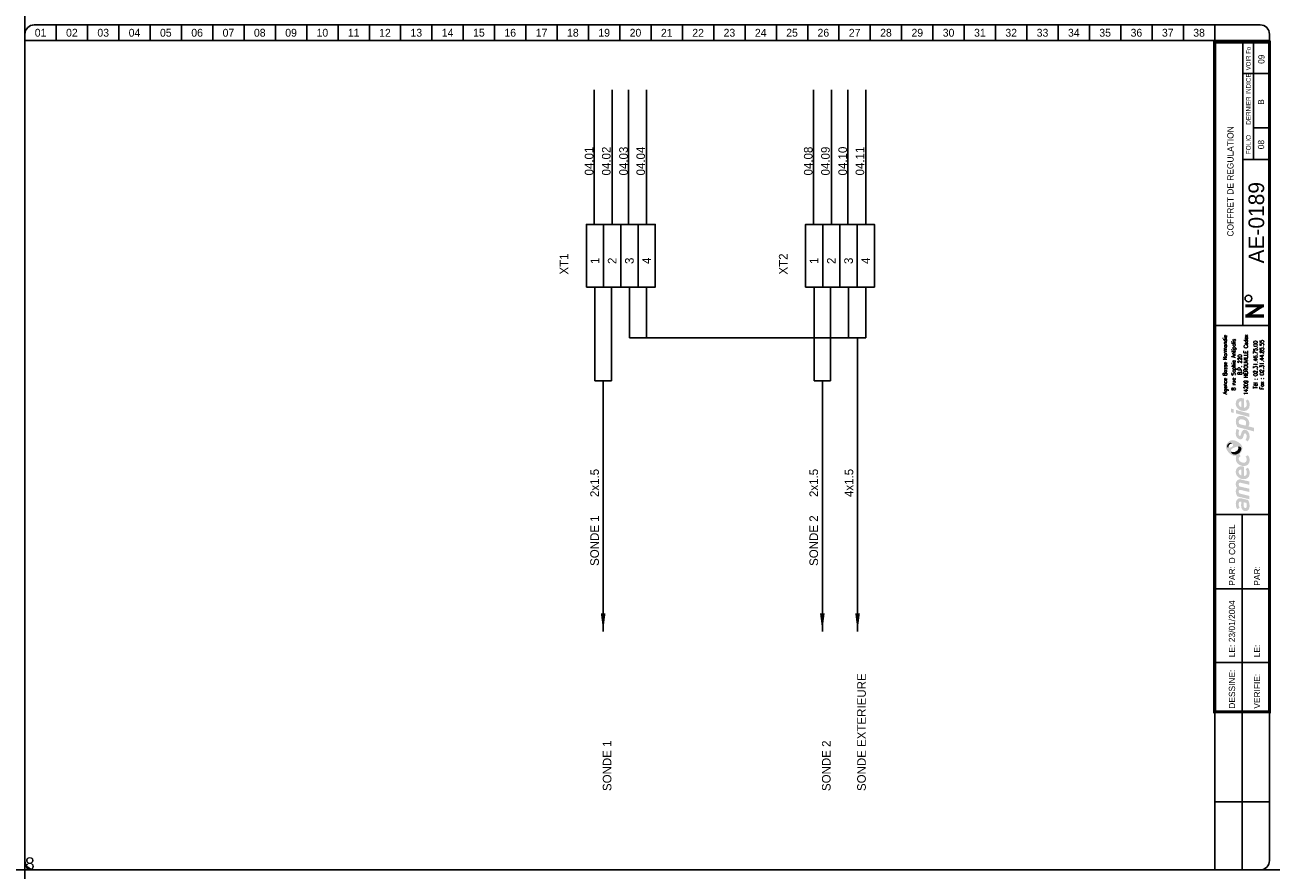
# Model space of a CAD drawing. Header units: millimetres. Extents: x 0 to 4898, y -400 to 270.
# Tile 10 of 11: x 4000 to 4398, y 0 to 270. Entities that reach past the tile are written whole.
import ezdxf
from ezdxf.enums import TextEntityAlignment as Align

# ---------------------------------------------------------------- set-up
doc = ezdxf.new("R2010")
doc.units = ezdxf.units.MM
doc.header["$LTSCALE"] = 25
doc.linetypes.add('CONTINU', pattern=[0])
doc.layers.get('0').update_dxf_attribs({"linetype": 'CONTINUOUS'})
doc.layers.get('Defpoints').update_dxf_attribs({"linetype": 'CONTINUOUS'})
for name, color, linetype in [('TEXTE', 92, 'CONTINU'), ('TRAIFIN', 1, 'CONTINU'), ('TRAIGROS', 40, 'CONTINU'), ('TRAIMOY', 150, 'CONTINU')]:
    doc.layers.add(name, color=color, linetype=linetype)
doc.styles.add('ROMANS8', font='ROMANS8.shx')
doc.styles.add('T1', font='arial.ttf')
doc.styles.add('TXT', font='txt', dxfattribs={"width": 0.8})

# ---------------------------------------------------------------- blocks, each defined once
blk = doc.blocks.new('FDP-DIV-CHU')
at = {"layer": 'TEXTE', "color": 7, "const_width": 1}
for points in [[(392.75, 180.25), (386.75, 180.25)], [(387.25, 177), (392.25, 180.25)], [(392.75, 177), (386.75, 177)]]:
    blk.add_lwpolyline(points, dxfattribs=at)
at = {"layer": 'TEXTE', "color": 7}
blk.add_circle((387.76, 182.59), 1.08, dxfattribs=at)
at = {"layer": 'TRAIFIN', "color": 7}
for p, q in [((7, 270), (7, 265)), ((17, 270), (17, 265)), ((27, 270), (27, 265)), ((37, 270), (37, 265)), ((47, 270), (47, 265)), ((57, 270), (57, 265)), ((67, 270), (67, 265)), ((77, 270), (77, 265)), ((87, 270), (87, 265)), ((97, 270), (97, 265)), ((107, 270), (107, 265)), ((117, 270), (117, 265)), ((127, 270), (127, 265)), ((137, 270), (137, 265)), ((147, 270), (147, 265)), ((157, 270), (157, 265)), ((167, 270), (167, 265)), ((177, 270), (177, 265)), ((187, 270), (187, 265)), ((197, 270), (197, 265)), ((207, 270), (207, 265)), ((217, 270), (217, 265)), ((227, 270), (227, 265)), ((237, 270), (237, 265)), ((247, 270), (247, 265)), ((257, 270), (257, 265)), ((267, 270), (267, 265)), ((277, 270), (277, 265)), ((287, 270), (287, 265)), ((297, 270), (297, 265)), ((307, 270), (307, 265)), ((317, 270), (317, 265)), ((327, 270), (327, 265)), ((337, 270), (337, 265)), ((347, 270), (347, 265)), ((357, 270), (357, 265)), ((367, 270), (367, 265)), ((377, 270), (377, 265)), ((389.41, 227.04), (389.41, 264.5)), ((389.41, 237.09), (393.96, 237.09))]:
    blk.add_line(p, q, dxfattribs=at)
at = {"layer": 'TRAIGROS', "color": 7}
for p, q in [((-3, 267), (-3, 265)), ((0, 270), (391.5, 270)), ((394.5, 267), (394.5, 265)), ((394.5, 265), (-3, 265)), ((394.5, 265), (-3, 265)), ((-3, 265), (-3, 3)), ((386, 174), (386, 264.5)), ((394.5, 3), (394.5, 265)), ((386, 254.5), (394, 254.5)), ((386, 227.01), (394, 227.01)), ((377, 174), (394.5, 174)), ((377, 113.52), (394.51, 113.52)), ((377, -0.03), (377, 50.52)), ((0, 0), (391.5, 0))]:
    blk.add_line(p, q, dxfattribs=at)
at = {"layer": 'TRAIGROS', "color": 7, "const_width": 1}
blk.add_lwpolyline([(377, 264.5), (377, 50.52), (394.5, 50.52), (394.5, 264.5), (377, 264.5)], dxfattribs=at)
at = {"layer": 'TRAIGROS', "color": 7}
for centre, start, end in [((0, 267), 90, 180), ((391.5, 267), 0, 90), ((0, 3), 180, 270), ((391.5, 3), 270, 0)]:
    blk.add_arc(centre, 3, start, end, dxfattribs=at)
at = {"layer": 'TRAIMOY', "color": 7}
for p, q in [((385.75, -0.01), (385.75, 113.52)), ((377, 89.82), (394.51, 89.82)), ((377, 66.27), (394.51, 66.27)), ((377, 21.75), (394.51, 21.75))]:
    blk.add_line(p, q, dxfattribs=at)
at = {"layer": 'TEXTE', "color": 7}
for s, p in [('01', (2, 267.5)), ('02', (12, 267.5)), ('03', (22, 267.5)), ('04', (32, 267.5)), ('05', (42, 267.5)), ('06', (52, 267.5)), ('07', (62, 267.5)), ('08', (72, 267.5)), ('09', (82, 267.5)), ('10', (92, 267.5)), ('11', (102, 267.5)), ('12', (112, 267.5)), ('13', (122, 267.5)), ('14', (132, 267.5)), ('15', (142, 267.5)), ('16', (152, 267.5)), ('17', (162, 267.5)), ('18', (172, 267.5)), ('19', (182, 267.5)), ('20', (192, 267.5)), ('21', (202, 267.5)), ('22', (212, 267.5)), ('23', (222, 267.5)), ('24', (232, 267.5)), ('25', (242, 267.5)), ('26', (252, 267.5)), ('27', (262, 267.5)), ('28', (272, 267.5)), ('29', (282, 267.5)), ('30', (292, 267.5)), ('31', (302, 267.5)), ('32', (312, 267.5)), ('33', (322, 267.5)), ('34', (332, 267.5)), ('35', (342, 267.5)), ('36', (352, 267.5)), ('37', (362, 267.5)), ('38', (372, 267.5))]:
    blk.add_text(s, height=2.5, dxfattribs=at).set_placement(p, align=Align.MIDDLE)
at = {"layer": 'TEXTE', "color": 7, "width": 0.75}
blk.add_text('VOIR Fo', height=1.5, rotation=90, dxfattribs=at).set_placement((388.5, 255.5), (388.5, 263), align=Align.FIT)
at = {"layer": 'TEXTE', "color": 7, "style": 'TXT', "width": 0.8}
blk.add_text('DERNIER INDICE', height=1.5, rotation=90, dxfattribs=at).set_placement((388.5, 238.12))
at = {"layer": 'TEXTE', "color": 7}
blk.add_text('FOLIO', height=1.5, rotation=90, dxfattribs=at).set_placement((388.5, 231.76), align=Align.CENTER)
for s, p in [('PAR:', (383.51, 90.82)), ('PAR:', (391.51, 90.82)), ('LE:', (383.51, 67.95)), ('LE:', (391.51, 67.95)), ('DESSINE:', (383.51, 51.52)), ('VERIFIE:', (391.51, 51.52))]:
    blk.add_text(s, height=2, rotation=90, dxfattribs=at).set_placement(p)
at = {"layer": 'TEXTE'}
for tag, p in [('FOLIO_SUIVANT', (392.9, 259.04)), ('INDICE', (392.79, 245.35)), ('FOLIO', (392.79, 231.76))]:
    blk.add_attdef(tag, text='', height=2, rotation=90, dxfattribs=at).set_placement(p, align=Align.CENTER)
blk.add_attdef('INTITULE_DU_PLAN', text='', height=2, rotation=90, dxfattribs=at).set_placement((382, 220), align=Align.MIDDLE)
at = {"layer": 'TEXTE', "color": 4}
blk.add_attdef('NUMERO', text='', height=5, rotation=90, dxfattribs=at).set_placement((392.79, 206.79), align=Align.CENTER)
at = {"layer": 'TEXTE'}
for tag, p in [('DESSINATEUR', (383.53, 97.95)), ('DATE', (383.51, 72.76))]:
    blk.add_attdef(tag, p, '', height=2, rotation=90, dxfattribs=at)
blk = doc.blocks.new('LOGO')
h = blk.add_hatch(color=187)
h.paths.add_polyline_path([(0.27, -25.15), (-0.26, -25.03), (-0.61, -25.01), (-0.96, -25.01), (-1.3, -25.15), (-1.56, -25.39), (-1.76, -25.66), (-1.92, -26.06), (-2.01, -26.61), (-2, -27.13), (-1.95, -27.54), (-1.82, -27.98), (-1.59, -28.49), (-0.78, -28.03), (-0.88, -27.84), (-0.99, -27.58), (-1.06, -27.27), (-1.09, -26.94), (-1.07, -26.65), (-1.03, -26.36), (-0.9, -26.15), (-0.74, -26.05), (-0.59, -26.04), (-0.23, -26.1), (-0.26, -26.47), (-0.29, -26.77), (-0.31, -27.1), (-0.31, -27.41), (-0.26, -27.77), (-0.19, -28.1), (-0.05, -28.44), (0.2, -28.78), (0.48, -28.98), (0.87, -29.11), (1.22, -29.1), (1.58, -29.04), (1.84, -28.87), (2.14, -28.53), (2.3, -28.16), (2.37, -27.71), (2.36, -27.1), (2.28, -26.51), (2.08, -25.89), (1.89, -25.54), (0.84, -25.3)])
h.paths.add_polyline_path([(0.54, -26.31), (1.32, -26.47), (1.41, -26.69), (1.48, -27.01), (1.49, -27.42), (1.48, -27.74), (1.4, -27.9), (1.29, -28.03), (1.14, -28.09), (0.96, -28.1), (0.81, -28.07), (0.69, -27.97), (0.6, -27.85), (0.54, -27.71), (0.5, -27.54), (0.49, -27.3), (0.49, -27.06), (0.5, -26.59)], flags=16)
h.paths.add_polyline_path([(-0.88, -23.47), (-0.97, -23.29), (-1.06, -23.08), (-1.08, -22.86), (-1.05, -22.63), (-0.97, -22.45), (-0.79, -22.36), (-0.5, -22.33), (2.29, -23.01), (2.29, -21.94), (-0.8, -21.24), (-0.96, -21.08), (-1.06, -20.77), (-1.1, -20.45), (-1, -20.2), (-0.87, -20.11), (-0.7, -20.03), (-0.48, -20.05), (2.29, -20.7), (2.29, -19.65), (-0.36, -19.01), (-0.65, -19), (-1.01, -19.01), (-1.3, -19.12), (-1.55, -19.28), (-1.77, -19.54), (-1.9, -19.8), (-1.98, -20), (-2.02, -20.38), (-2.01, -20.76), (-1.91, -21.13), (-1.79, -21.45), (-1.64, -21.71), (-1.75, -21.83), (-1.89, -22.08), (-1.98, -22.36), (-2.01, -22.66), (-2.01, -23), (-1.95, -23.36), (-1.85, -23.71), (-1.69, -24.08), (-1.5, -24.43), (2.29, -25.32), (2.29, -24.26)])
h.paths.add_polyline_path([(-0.19, -14.81), (-0.51, -14.81), (-0.91, -14.88), (-1.19, -15), (-1.42, -15.16), (-1.64, -15.38), (-1.83, -15.67), (-1.95, -15.97), (-2, -16.26), (-2.02, -16.52), (-2.01, -16.84), (-1.96, -17.15), (-1.84, -17.46), (-1.65, -17.81), (-1.41, -18.09), (-1.14, -18.33), (-0.89, -18.51), (-0.59, -18.68), (-0.17, -18.82), (0.24, -18.89), (0.59, -18.91), (0.98, -18.88), (1.37, -18.75), (1.77, -18.51), (2.17, -18.06), (2.33, -17.58), (2.38, -17.11), (2.38, -16.56), (2.33, -16.15), (2.2, -15.79), (2.03, -15.5), (1.82, -15.25), (1.14, -15.68), (1.3, -15.94), (1.42, -16.3), (1.49, -16.68), (1.49, -16.99), (1.43, -17.33), (1.23, -17.63), (0.99, -17.81), (0.79, -17.86), (0.6, -17.84), (0.6, -14.97), (0.23, -14.85)])
h.paths.add_polyline_path([(-0.26, -17.69), (-0.43, -17.64), (-0.58, -17.55), (-0.76, -17.39), (-0.9, -17.24), (-1.01, -17.02), (-1.06, -16.86), (-1.08, -16.63), (-1.06, -16.36), (-0.96, -16.16), (-0.83, -15.98), (-0.62, -15.87), (-0.44, -15.83), (-0.26, -15.83)], flags=16)
h.paths.add_polyline_path([(-0.09, -13.56), (-0.44, -13.4), (-0.74, -13.16), (-0.95, -12.9), (-1.04, -12.61), (-1.08, -12.36), (-1.02, -12.05), (-0.89, -11.83), (-0.73, -11.69), (-0.61, -11.61), (-0.5, -11.55), (-0.88, -10.89), (-1.08, -11.04), (-1.32, -11.18), (-1.51, -11.28), (-1.78, -11.38), (-1.87, -11.55), (-1.97, -11.89), (-2.01, -12.3), (-1.98, -12.76), (-1.82, -13.35), (-1.54, -13.76), (-1.25, -14.08), (-0.85, -14.34), (-0.48, -14.51), (-0.05, -14.65), (0.44, -14.71), (0.94, -14.69), (1.47, -14.5), (1.83, -14.25), (2.09, -13.94), (2.26, -13.6), (2.36, -13.21), (2.39, -12.82), (2.37, -12.43), (2.27, -11.98), (2.07, -11.58), (1.82, -11.23), (1.12, -11.67), (1.29, -11.95), (1.43, -12.27), (1.45, -12.61), (1.43, -12.96), (1.23, -13.36), (0.95, -13.57), (0.61, -13.63), (0.31, -13.63)])
h.paths.add_polyline_path([(1.25, -3.19), (0.94, -3.13), (0.59, -3.14), (0.32, -3.25), (0.1, -3.49), (-0.12, -3.81), (-0.25, -4.17), (-0.38, -4.62), (-0.46, -4.92), (-0.59, -5.03), (-0.74, -5.08), (-0.86, -5.03), (-0.96, -4.94), (-1.06, -4.74), (-1.12, -4.53), (-1.11, -4.23), (-1.07, -3.86), (-1.01, -3.51), (-0.93, -3.23), (-1.72, -2.85), (-1.84, -3.12), (-1.93, -3.4), (-1.97, -3.68), (-2, -3.98), (-2.02, -4.32), (-2, -4.65), (-1.94, -5.01), (-1.8, -5.31), (-1.64, -5.58), (-1.4, -5.84), (-1.11, -6.04), (-0.85, -6.17), (-0.56, -6.2), (-0.24, -6.15), (0.01, -5.99), (0.18, -5.81), (0.32, -5.51), (0.41, -5.18), (0.51, -4.86), (0.57, -4.63), (0.67, -4.45), (0.78, -4.33), (0.97, -4.29), (1.15, -4.35), (1.3, -4.55), (1.41, -4.85), (1.44, -5.24), (1.41, -5.62), (1.33, -5.91), (1.23, -6.15), (1.09, -6.39), (1.78, -6.81), (1.86, -6.74), (1.97, -6.61), (2.14, -6.32), (2.27, -6), (2.36, -5.62), (2.37, -5.24), (2.35, -4.86), (2.3, -4.52), (2.19, -4.21), (2.03, -3.92), (1.85, -3.65), (1.57, -3.35)])
h.paths.add_polyline_path([(1.14, 0.91), (0.82, 1.08), (0.5, 1.2), (0.1, 1.27), (-0.26, 1.3), (-0.73, 1.29), (-1.12, 1.19), (-1.38, 1.04), (-1.61, 0.8), (-1.77, 0.55), (-1.89, 0.33), (-1.98, 0.01), (-2.01, -0.32), (-1.99, -0.65), (-1.95, -1.02), (-1.88, -1.34), (-1.76, -1.63), (-1.63, -1.96), (-1.52, -2.24), (3.84, -3.66), (3.84, -2.51), (1.96, -2.01), (2.11, -1.85), (2.24, -1.56), (2.27, -1.32), (2.29, -1.04), (2.27, -0.75), (2.21, -0.44), (2.07, -0.1), (1.9, 0.2), (1.71, 0.44), (1.43, 0.71)])
h.paths.add_polyline_path([(0.98, -1.77), (-0.92, -1.28), (-0.98, -1.1), (-1.05, -0.84), (-1.07, -0.56), (-1.04, -0.29), (-0.94, -0.06), (-0.77, 0.11), (-0.53, 0.2), (-0.24, 0.22), (0.04, 0.2), (0.35, 0.13), (0.58, 0.05), (0.81, -0.07), (1.02, -0.24), (1.19, -0.46), (1.27, -0.68), (1.28, -0.93), (1.28, -1.16), (1.24, -1.43), (1.15, -1.61)], flags=16)
h.paths.add_polyline_path([(-1.97, 3.22), (-1.97, 2.11), (2.35, 0.95), (2.35, 2.06)])
h.paths.add_polyline_path([(-3.55, 3.65), (-3.55, 2.48), (-2.65, 2.25), (-2.65, 3.43)])
h.paths.add_polyline_path([(-0.19, 6.99), (-0.51, 6.99), (-0.91, 6.92), (-1.19, 6.81), (-1.42, 6.64), (-1.64, 6.43), (-1.83, 6.14), (-1.95, 5.83), (-2, 5.54), (-2.02, 5.28), (-2.01, 4.96), (-1.96, 4.66), (-1.84, 4.34), (-1.65, 4), (-1.41, 3.71), (-1.14, 3.48), (-0.89, 3.29), (-0.59, 3.12), (-0.17, 2.98), (0.24, 2.92), (0.59, 2.89), (0.98, 2.93), (1.37, 3.06), (1.77, 3.29), (2.17, 3.75), (2.33, 4.22), (2.38, 4.7), (2.38, 5.24), (2.33, 5.65), (2.2, 6.02), (2.03, 6.3), (1.82, 6.56), (1.14, 6.13), (1.3, 5.87), (1.42, 5.5), (1.49, 5.12), (1.49, 4.82), (1.43, 4.47), (1.23, 4.17), (0.99, 4), (0.79, 3.94), (0.6, 3.96), (0.6, 6.83), (0.23, 6.96)])
h.paths.add_polyline_path([(-0.26, 4.11), (-0.43, 4.16), (-0.58, 4.26), (-0.76, 4.42), (-0.9, 4.56), (-1.01, 4.78), (-1.06, 4.95), (-1.08, 5.17), (-1.06, 5.44), (-0.96, 5.64), (-0.83, 5.82), (-0.62, 5.93), (-0.44, 5.97), (-0.26, 5.97)], flags=16)
h = blk.add_hatch(color=135)
h.paths.add_polyline_path([(-2.62, -6.48), (-2.99, -6.44), (-3.33, -6.46), (-3.66, -6.54), (-3.9, -6.66), (-4.19, -6.88), (-4.48, -7.12), (-4.72, -7.4), (-4.9, -7.71), (-5.08, -8.08), (-5.15, -8.51), (-5.14, -8.84), (-5.03, -9.22), (-4.88, -9.56), (-4.68, -9.88), (-4.46, -10.22), (-4.19, -10.51), (-3.87, -10.81), (-3.57, -11.02), (-3.23, -11.21), (-2.91, -11.36), (-2.54, -11.44), (-2.16, -11.45), (-1.78, -11.38), (-1.51, -11.28), (-1.32, -11.18), (-1.08, -11.04), (-0.88, -10.89), (-0.73, -10.77), (-0.54, -10.54), (-0.29, -10.22), (-0.06, -9.77), (0.06, -9.2), (0.05, -8.64), (-0.11, -8.22), (-0.36, -7.85), (-0.69, -7.52), (-1.07, -7.21), (-1.43, -6.95), (-1.9, -6.73), (-2.27, -6.57)])
h.paths.add_polyline_path([(-2.94, -7.94), (-2.93, -8.06), (-2.93, -8.18), (-2.98, -8.34), (-3.08, -8.43), (-3.22, -8.54), (-3.43, -8.66), (-3.65, -8.75), (-3.89, -8.84), (-4.16, -8.87), (-4.34, -8.85), (-4.5, -8.82), (-4.67, -8.73), (-4.76, -8.58), (-4.8, -8.43), (-4.79, -8.24), (-4.75, -8.06), (-4.69, -7.92), (-4.59, -7.78), (-4.48, -7.64), (-4.34, -7.51), (-4.19, -7.41), (-4, -7.31), (-3.79, -7.28), (-3.58, -7.31), (-3.42, -7.38), (-3.25, -7.49), (-3.12, -7.62), (-3.02, -7.79)], flags=16)
h.paths.add_polyline_path([(-1.84, -8.57), (-1.32, -8.49), (-1.12, -8.49), (-0.87, -8.49), (-0.65, -8.57), (-0.45, -8.72), (-0.32, -8.9), (-0.26, -9.1), (-0.28, -9.35), (-0.35, -9.63), (-0.51, -9.97), (-0.73, -10.32), (-1.02, -10.58), (-1.39, -10.82), (-1.78, -10.98), (-2.23, -11.04), (-2.55, -11.01), (-2.82, -10.95), (-3.16, -10.77), (-3.4, -10.52), (-3.53, -10.28), (-3.6, -10.02), (-3.6, -9.73), (-3.5, -9.48), (-3.31, -9.23), (-3, -9.04), (-2.68, -8.88), (-2.26, -8.71)], flags=16)
h = blk.add_hatch(color=253)
h.paths.add_polyline_path([(-4, -7.31), (-4.19, -7.41), (-4.34, -7.51), (-4.48, -7.64), (-4.59, -7.78), (-4.69, -7.92), (-4.75, -8.06), (-4.79, -8.24), (-4.8, -8.43), (-4.76, -8.58), (-4.67, -8.73), (-4.5, -8.82), (-4.34, -8.85), (-4.36, -8.64), (-4.33, -8.43), (-4.27, -8.21), (-4.19, -8.05), (-4.09, -7.91), (-3.95, -7.79), (-3.82, -7.69), (-3.65, -7.62), (-3.47, -7.58), (-3.28, -7.58), (-3.12, -7.62), (-3.25, -7.49), (-3.42, -7.38), (-3.58, -7.31), (-3.79, -7.28)])
h.paths.add_polyline_path([(-0.87, -8.49), (-1.12, -8.49), (-1.32, -8.49), (-1.27, -8.65), (-1.22, -8.89), (-1.24, -9.17), (-1.31, -9.4), (-1.45, -9.63), (-1.67, -9.84), (-1.91, -10), (-2.2, -10.15), (-2.48, -10.22), (-2.71, -10.25), (-2.97, -10.24), (-3.22, -10.21), (-3.44, -10.12), (-3.6, -10.02), (-3.53, -10.28), (-3.4, -10.52), (-3.16, -10.77), (-2.82, -10.95), (-2.55, -11.01), (-2.23, -11.04), (-1.78, -10.98), (-1.39, -10.82), (-1.02, -10.58), (-0.73, -10.32), (-0.51, -9.97), (-0.35, -9.63), (-0.28, -9.35), (-0.26, -9.1), (-0.32, -8.9), (-0.45, -8.72), (-0.65, -8.57)])
at = {"color": 7, "style": 'ROMANS8', "width": 0.8}
for s, height, p in [('Agence Basse Normandie', 1.2384, (-4.85, 17.68)), ('8 rue Sophia Antipolis', 1.2384, (-2.12, 17.68)), ('14209 HEROUVILLE Cedex', 1.2384, (1.84, 17.68)), ('B.P. 220', 1.238, (-0.08, 17.68)), ('Tél : 02.31.46.75.00', 1.2384, (4.88, 17.68)), ('Fax : 02.31.44.85.55', 1.2384, (6.91, 17.68))]:
    blk.add_text(s, height=height, rotation=90, dxfattribs=at).set_placement(p, align=Align.CENTER)

msp = doc.modelspace()

# ---------------------------------------------------------------- linework, layer by layer
for points in [[(4184.68, 76.23, 0, 1.5, 0), (4184.68, 82.02, 1.5, 1.5, 0)], [(4254.68, 76.23, 0, 1.5, 0), (4254.68, 82.02, 1.5, 1.5, 0)], [(4265.93, 76.23, 0, 1.5, 0), (4265.93, 82.02, 1.5, 1.5, 0)]]:
    msp.add_lwpolyline(points, format="xyseb")
at = {"layer": 'Defpoints', "ltscale": 0.25}
for p, direction in [((4000, 0), (0, -1)), ((0, 0), (1, 0))]:
    msp.add_xline(p, direction, dxfattribs=at)
at = {"layer": 'TRAIFIN'}
for p, q in [((4181.81, 206.23), (4181.81, 249.23)), ((4187.56, 206.23), (4187.56, 249.23)), ((4192.81, 206.23), (4192.81, 249.23)), ((4198.56, 206.23), (4198.56, 249.23)), ((4251.81, 206.23), (4251.81, 249.23)), ((4257.56, 206.23), (4257.56, 249.23)), ((4262.81, 206.23), (4262.81, 249.23)), ((4268.56, 206.23), (4268.56, 249.23)), ((4182.06, 186.23), (4182.06, 156.23)), ((4187.31, 186.23), (4187.31, 156.23)), ((4193.06, 186.23), (4193.06, 170)), ((4198.56, 186.23), (4198.56, 170)), ((4252.06, 186.23), (4252.06, 156.23)), ((4257.31, 186.23), (4257.31, 156.23)), ((4263.06, 186.23), (4263.06, 170)), ((4268.56, 186.23), (4268.56, 170))]:
    msp.add_line(p, q, dxfattribs=at)
at = {"layer": 'TRAIMOY'}
for p, q in [((4265.93, 76.23), (4265.93, 170)), ((4182.06, 156.23), (4187.31, 156.23)), ((4184.68, 76.23), (4184.68, 156.23)), ((4252.06, 156.23), (4257.31, 156.23)), ((4254.68, 76.23), (4254.68, 156.23))]:
    msp.add_line(p, q, dxfattribs=at)
for points in [[(4179.31, 186.23), (4179.31, 206.23), (4184.81, 206.23), (4184.81, 186.23)], [(4184.81, 186.23), (4184.81, 206.23), (4190.31, 206.23), (4190.31, 186.23)], [(4190.31, 186.23), (4190.31, 206.23), (4195.81, 206.23), (4195.81, 186.23)], [(4195.81, 186.23), (4195.81, 206.23), (4201.31, 206.23), (4201.31, 186.23)], [(4249.31, 186.23), (4249.31, 206.23), (4254.81, 206.23), (4254.81, 186.23)], [(4254.81, 186.23), (4254.81, 206.23), (4260.31, 206.23), (4260.31, 186.23)], [(4260.31, 186.23), (4260.31, 206.23), (4265.81, 206.23), (4265.81, 186.23)], [(4265.81, 186.23), (4265.81, 206.23), (4271.31, 206.23), (4271.31, 186.23)]]:
    msp.add_lwpolyline(points, close=True, dxfattribs=at)
msp.add_lwpolyline([(4268.56, 170), (4193.06, 170)], dxfattribs=at)

# ---------------------------------------------------------------- block references
msp.add_blockref('LOGO', (4388.75, 143.76))
at = {"layer": 'TEXTE'}
msp.add_blockref('FDP-DIV-CHU', (4003, 0), dxfattribs=at).add_auto_attribs({'DATE': '23/01/2004', 'DESSINATEUR': 'D COISEL', 'NUMERO': 'AE-0189', 'INTITULE_DU_PLAN': 'COFFRET DE REGULATION', 'FOLIO': '08', 'FOLIO_SUIVANT': '09', 'INDICE': 'B'})

# ---------------------------------------------------------------- texts
at = {"layer": 'Defpoints', "ltscale": 0.25, "insert": (4000, 4.02), "char_height": 4, "attachment_point": 1, "style": 'T1'}
msp.add_mtext_dynamic_manual_height_columns('8', width=90.3923, gutter_width=20, heights=[0], dxfattribs=at)
at = {"layer": 'TEXTE'}
for s, p in [('04.01', (4181.55, 221.9)), ('04.02', (4187.05, 221.9)), ('04.03', (4192.55, 221.9)), ('04.04', (4198.05, 221.9)), ('04.08', (4251.55, 221.9)), ('04.09', (4257.05, 221.9)), ('04.10', (4262.55, 221.9)), ('04.11', (4268.05, 221.9)), ('XT1', (4173.56, 190.23)), ('1', (4183.43, 193.6)), ('2', (4188.93, 193.6)), ('3', (4194.43, 193.6)), ('4', (4199.93, 193.6)), ('XT2', (4243.56, 190.23)), ('1', (4253.43, 193.6)), ('2', (4258.93, 193.6)), ('3', (4264.43, 193.6)), ('4', (4269.93, 193.6)), ('2x1.5', (4183.31, 119.14)), ('2x1.5', (4253.31, 119.14)), ('4x1.5', (4264.56, 119.14)), ('SONDE 1', (4183.31, 97.14)), ('SONDE 2', (4253.31, 97.14)), ('SONDE EXTERIEURE', (4268.56, 25.2)), ('SONDE 1', (4187.31, 25.2)), ('SONDE 2', (4257.31, 25.2))]:
    msp.add_text(s, height=2.75, rotation=90, dxfattribs=at).set_placement(p)

doc.saveas('drawing.dxf')
